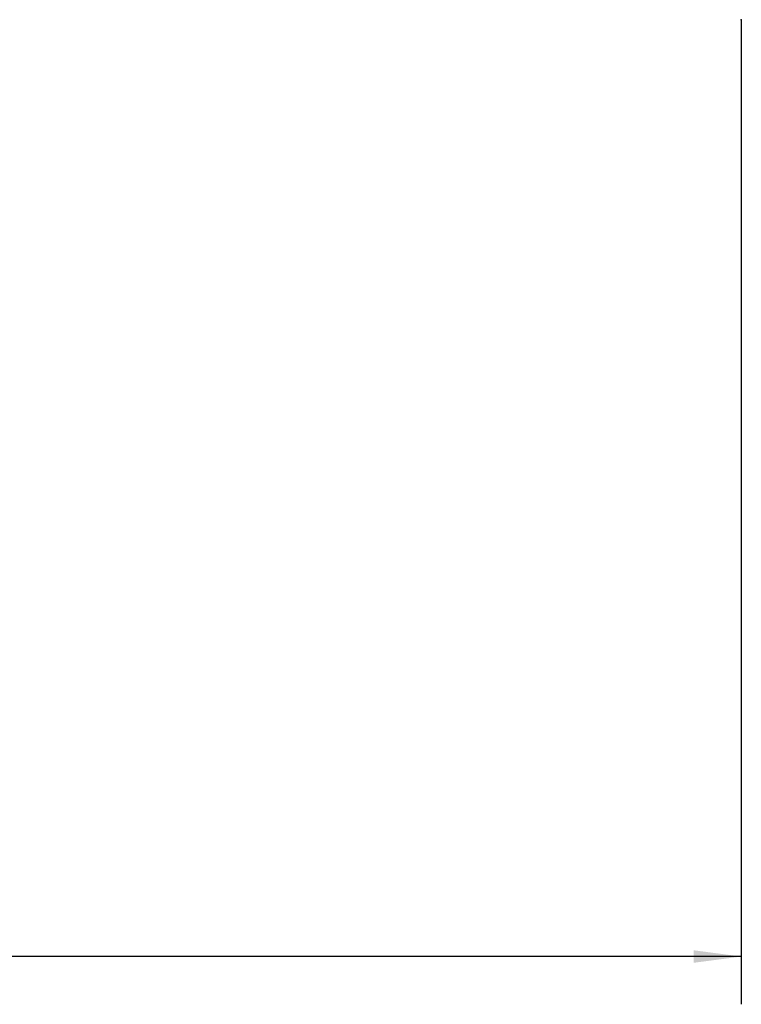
# Model space of a CAD drawing. Header units: millimetres. Extents: x -235 to 2016, y -109 to 485.
# Tile 14 of 54: x 271 to 301, y 3 to 44. Entities that reach past the tile are written whole.
import ezdxf

# ---------------------------------------------------------------- set-up
doc = ezdxf.new("R2010")
doc.units = ezdxf.units.MM
doc.layers.add('1', color=7, linetype='Continuous')
doc.styles.add('CONVERTER_11', font='txt.shx', dxfattribs={"width": 0.9})
doc.dimstyles.new('ME10_DIM_27', dxfattribs={"dimtxt": 2, "dimasz": 2, "dimexe": 2, "dimexo": 0, "dimgap": 2, "dimtad": 1, "dimdsep": 46, "dimtxsty": 'CONVERTER_11', "dimsah": 1, "dimcen": 0.09, "dimclrd": 2, "dimclre": 2, "dimclrt": 2, "dimadec": 0, "dimazin": 0, "dimtfac": 1, "dimtdec": 4, "dimtix": 1, "dimtmove": 0, "dimatfit": 3, "dimfxl": 1, "dimtolj": 1, "dimtzin": 0, "dimarcsym": 0})

# ---------------------------------------------------------------- blocks, each defined once
blk = doc.blocks.new('*D90')
at = {"layer": '1', "color": 2, "linetype": 'Continuous'}
for p, q in [((220.925, 44.4), (220.925, 3.177)), ((300.925, 44.4), (300.925, 3.177)), ((300.925, 5.177), (220.925, 5.177))]:
    blk.add_line(p, q, dxfattribs=at)
at = {"layer": '1', "color": 2}
for points in [[(222.925, 5.44), (222.925, 4.914), (220.925, 5.177)], [(298.925, 4.914), (298.925, 5.44), (300.925, 5.177)]]:
    blk.add_solid(points, dxfattribs=at)
at = {"layer": '1', "color": 2, "insert": (257.87, 7.177), "char_height": 2, "attachment_point": 7, "rotation": 0.0001, "line_spacing_factor": 0.60024, "style": 'CONVERTER_11'}
blk.add_mtext('\\C2;rx\\C2;80', dxfattribs=at)
blk = doc.blocks.new('A', base_point=(271.08, 214.12))
at = {"layer": '1', "color": 7}
blk.add_point((300.925, 44.4), dxfattribs=at)
at = {"layer": '1'}
dim = blk.add_aligned_dim(p1=(220.925, 44.4), p2=(300.925, 44.4), distance=-39.223, dimstyle='ME10_DIM_27', override={"dimpost": 'rx<>'}, dxfattribs=at)
dim.commit()
dim.dimension.update_dxf_attribs({"geometry": '*D90', "text_midpoint": (260.925, 8.177), "text_rotation": 0.0001})

msp = doc.modelspace()

# ---------------------------------------------------------------- block references
msp.add_blockref('A', (271.08, 214.12))

doc.saveas('drawing.dxf')
